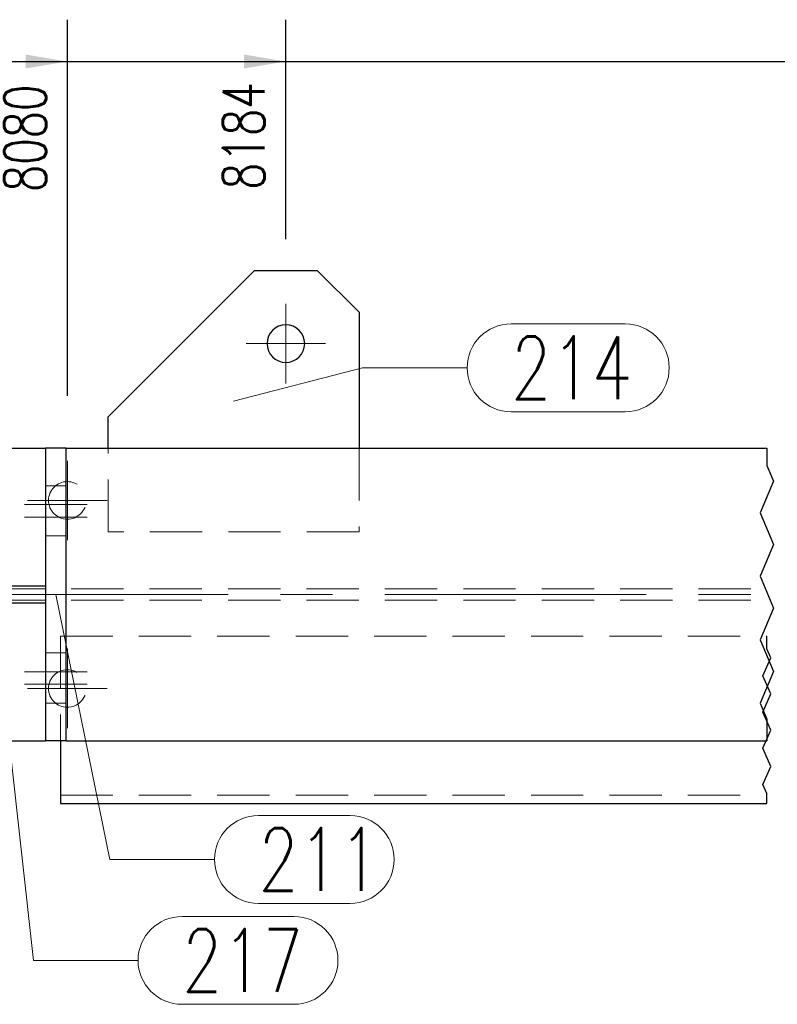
# Model space of a CAD drawing. Header units: millimetres. Extents: x -144 to 709, y 12312 to 12982.
# Tile 44 of 57: x 194 to 231, y 12722 to 12770. Entities that reach past the tile are written whole.
import ezdxf

# ---------------------------------------------------------------- set-up
doc = ezdxf.new("R2010")
doc.units = ezdxf.units.MM
doc.header["$LTSCALE"] = 10
doc.linetypes.add('HIDDEN', pattern=[0.375, 0.25, -0.125])
doc.linetypes.add('MITTE', pattern=[2, 1.25, -0.25, 0.25, -0.25])
doc.layers.get('Defpoints').update_dxf_attribs({"color": 1})
for name, color, linetype, lineweight in [('PS_Bolt', 4, 'Continuous', 13), ('PS_DIM', 4, 'Continuous', 13), ('PS_Hidden', 2, 'HIDDEN', 9), ('PS_Mid', 5, 'MITTE', 15), ('PS_Pos', 1, 'Continuous', 15), ('PS_Shape', 161, 'Continuous', 30), ('PS_SOLID', 7, 'Continuous', 30)]:
    doc.layers.add(name, color=color, linetype=linetype, lineweight=lineweight)
doc.styles.add('simplex', font='simplex.shx', dxfattribs={"width": 0.75})
doc.dimstyles.new('1_10_GŁ_DS1-LS10', dxfattribs={"dimtxt": 2, "dimasz": 2, "dimexe": 2, "dimexo": 5, "dimgap": 1, "dimtad": 1, "dimjust": 4, "dimdec": 0, "dimlfac": 10, "dimtxsty": 'simplex', "dimblk1": 'NONE', "dimsah": 1, "dimcen": 2, "dimclrd": 256, "dimclre": 256, "dimclrt": 3, "dimadec": 1, "dimazin": 0, "dimtfac": 1, "dimtdec": 0, "dimtmove": 2, "dimatfit": 3, "dimfxl": 1, "dimarcsym": 0})

# ---------------------------------------------------------------- blocks, each defined once
blk = doc.blocks.new('*D54')
at = {"layer": 'Defpoints', "color": 0, "transparency": 16777216}
for p in [(196.681, 12767.603), (196.681, 12746.603), (-62.639, 12735.103)]:
    blk.add_point(p, dxfattribs=at)
at = {"layer": 'PS_DIM', "lineweight": -2, "transparency": 16777216}
for p, q in [((-62.639, 12740.103), (-62.639, 12769.603)), ((196.681, 12751.603), (196.681, 12769.603)), ((-62.639, 12767.603), (194.681, 12767.603))]:
    blk.add_line(p, q, dxfattribs=at)
at = {"layer": 'PS_DIM', "transparency": 16777216}
blk.add_solid([(194.681, 12767.936), (194.681, 12767.269), (196.681, 12767.603)], dxfattribs=at)
at = {"layer": 'PS_DIM', "color": 3, "transparency": 16777216, "insert": (194.661, 12763.94), "char_height": 2, "attachment_point": 5, "rotation": 90, "style": 'simplex'}
blk.add_mtext('8080', dxfattribs=at)
blk = doc.blocks.new('_None')
blk = doc.blocks.new('*D55')
at = {"layer": 'Defpoints', "color": 0, "transparency": 16777216}
for p in [(207.13, 12767.603), (207.13, 12754.103), (-62.639, 12735.103)]:
    blk.add_point(p, dxfattribs=at)
at = {"layer": 'PS_DIM', "lineweight": -2, "transparency": 16777216}
for p, q in [((-62.639, 12740.103), (-62.639, 12769.603)), ((207.13, 12759.103), (207.13, 12769.603)), ((-62.639, 12767.603), (205.13, 12767.603))]:
    blk.add_line(p, q, dxfattribs=at)
at = {"layer": 'PS_DIM', "transparency": 16777216}
blk.add_solid([(205.13, 12767.936), (205.13, 12767.269), (207.13, 12767.603)], dxfattribs=at)
at = {"layer": 'PS_DIM', "color": 3, "transparency": 16777216, "insert": (205.11, 12764.047), "char_height": 2, "attachment_point": 5, "rotation": 90, "style": 'simplex'}
blk.add_mtext('8184', dxfattribs=at)
blk = doc.blocks.new('*D56')
at = {"layer": 'Defpoints', "color": 0, "transparency": 16777216}
for p in [(303.13, 12767.603), (303.13, 12754.103), (-62.639, 12735.103)]:
    blk.add_point(p, dxfattribs=at)
at = {"layer": 'PS_DIM', "lineweight": -2, "transparency": 16777216}
for p, q in [((-62.639, 12740.103), (-62.639, 12769.603)), ((303.13, 12759.103), (303.13, 12769.603)), ((-62.639, 12767.603), (301.13, 12767.603))]:
    blk.add_line(p, q, dxfattribs=at)
at = {"layer": 'PS_DIM', "transparency": 16777216}
blk.add_solid([(301.13, 12767.936), (301.13, 12767.269), (303.13, 12767.603)], dxfattribs=at)
at = {"layer": 'PS_DIM', "color": 3, "transparency": 16777216, "insert": (301.11, 12763.511), "char_height": 2, "attachment_point": 5, "rotation": 90, "style": 'simplex'}
blk.add_mtext('11882', dxfattribs=at)
blk = doc.blocks.new('*D57')
at = {"layer": 'Defpoints', "color": 0, "transparency": 16777216}
for p in [(316.983, 12767.603), (316.983, 12749.103), (-62.639, 12735.103)]:
    blk.add_point(p, dxfattribs=at)
at = {"layer": 'PS_DIM', "lineweight": -2, "transparency": 16777216}
for p, q in [((-62.639, 12740.103), (-62.639, 12769.603)), ((316.983, 12754.103), (316.983, 12769.603)), ((-62.639, 12767.603), (314.983, 12767.603))]:
    blk.add_line(p, q, dxfattribs=at)
at = {"layer": 'PS_DIM', "transparency": 16777216}
blk.add_solid([(314.983, 12767.936), (314.983, 12767.269), (316.983, 12767.603)], dxfattribs=at)
at = {"layer": 'PS_DIM', "color": 3, "transparency": 16777216, "insert": (314.963, 12763.369), "char_height": 2, "attachment_point": 5, "rotation": 90, "style": 'simplex'}
blk.add_mtext('12020', dxfattribs=at)
blk = doc.blocks.new('*X279')
at = {"color": 4, "linetype": 'Continuous'}
blk.add_line((196.681, 12737.603), (196.681, 12737.603), dxfattribs=at)
blk.add_line((196.681, 12737.603), (196.681, 12737.603), dxfattribs=at)
blk.add_line((196.681, 12737.603), (196.681, 12737.603), dxfattribs=at)
blk.add_line((196.681, 12737.603), (196.681, 12737.603), dxfattribs=at)
blk.add_line((196.681, 12737.603), (196.681, 12737.603), dxfattribs=at)
blk = doc.blocks.new('*X283')
at = {"color": 1}
for p, q in [((230.13, 12749.103), (230.13, 12748.279)), ((230.13, 12748.279), (230.45, 12747.521)), ((230.45, 12747.521), (229.809, 12746.004)), ((229.809, 12746.004), (230.45, 12744.487)), ((230.45, 12744.487), (229.809, 12742.97)), ((229.809, 12742.97), (230.45, 12741.453)), ((230.45, 12741.453), (229.809, 12739.936)), ((230.13, 12739.508), (230.13, 12740.103)), ((229.809, 12739.936), (230.45, 12738.419)), ((229.946, 12738.208), (230.313, 12739.075)), ((230.313, 12739.075), (230.13, 12739.508)), ((230.45, 12738.419), (229.809, 12736.901)), ((230.313, 12737.341), (229.946, 12738.208)), ((229.946, 12736.474), (230.313, 12737.341)), ((229.809, 12736.901), (230.13, 12736.143)), ((230.313, 12735.607), (229.946, 12736.474)), ((230.13, 12736.143), (230.13, 12735.103)), ((229.946, 12734.741), (230.313, 12735.607)), ((230.313, 12733.874), (229.946, 12734.741)), ((229.946, 12733.007), (230.313, 12733.874)), ((230.13, 12732.573), (229.946, 12733.007)), ((230.13, 12732.103), (230.13, 12732.573))]:
    blk.add_line(p, q, dxfattribs=at)
at = {"layer": 'PS_Hidden', "color": 2, "linetype": 'HIDDEN'}
for p, q in [((198.63, 12745.103), (198.63, 12749.103)), ((210.63, 12749.103), (210.63, 12745.103)), ((195.63, 12747.303), (196.63, 12747.303)), ((195.63, 12744.903), (196.63, 12744.903)), ((210.63, 12745.103), (198.63, 12745.103)), ((151.867, 12742.378), (230.13, 12742.378)), ((151.867, 12741.828), (230.13, 12741.828)), ((196.353, 12740.103), (196.353, 12735.103)), ((196.353, 12740.103), (230.13, 12740.103)), ((195.63, 12739.303), (196.63, 12739.303)), ((195.63, 12736.903), (196.63, 12736.903)), ((196.353, 12732.503), (230.13, 12732.503))]:
    blk.add_line(p, q, dxfattribs=at)
at = {"layer": 'PS_Hidden', "color": 2, "extrusion": (0, 0, -1)}
for centre in [(-196.681, 12746.603), (-196.681, 12737.603)]:
    blk.add_circle(centre, 0.9, dxfattribs=at)
at = {"layer": 'PS_Mid', "color": 5, "linetype": 'MITTE'}
for p, q in [((207.13, 12756.003), (207.13, 12752.203)), ((209.03, 12754.103), (205.23, 12754.103)), ((196.681, 12748.503), (196.681, 12744.703)), ((198.581, 12746.603), (194.781, 12746.603)), ((194.63, 12746.403), (197.63, 12746.403)), ((194.63, 12746.403), (197.63, 12746.403)), ((194.63, 12745.803), (197.63, 12745.803)), ((194.63, 12745.803), (197.63, 12745.803)), ((151.867, 12742.103), (230.13, 12742.103)), ((196.681, 12739.503), (196.681, 12735.703)), ((194.63, 12738.403), (197.63, 12738.403)), ((194.63, 12738.403), (197.63, 12738.403)), ((194.63, 12737.803), (197.63, 12737.803)), ((194.63, 12737.803), (197.63, 12737.803)), ((198.581, 12737.603), (194.781, 12737.603))]:
    blk.add_line(p, q, dxfattribs=at)
at = {"layer": 'PS_SOLID', "color": 7, "linetype": 'Continuous'}
for p, q in [((205.63, 12757.603), (198.63, 12750.603)), ((205.63, 12757.603), (208.63, 12757.603)), ((210.63, 12755.603), (208.63, 12757.603)), ((210.63, 12755.603), (210.63, 12749.103)), ((198.63, 12749.103), (198.63, 12750.603)), ((151.867, 12749.103), (195.63, 12749.103)), ((195.63, 12749.103), (195.63, 12735.103)), ((196.63, 12749.103), (195.63, 12749.103)), ((196.63, 12735.103), (196.63, 12749.103)), ((196.63, 12749.103), (230.13, 12749.103)), ((195.63, 12742.503), (187.63, 12742.503)), ((187.63, 12741.703), (195.63, 12741.703)), ((151.867, 12735.103), (195.63, 12735.103)), ((196.63, 12735.103), (195.63, 12735.103)), ((196.353, 12735.103), (196.353, 12732.103)), ((196.63, 12735.103), (230.13, 12735.103)), ((196.353, 12732.103), (230.13, 12732.103))]:
    blk.add_line(p, q, dxfattribs=at)
at = {"layer": 'PS_SOLID', "color": 7, "extrusion": (0, 0, -1)}
blk.add_circle((-207.13, 12754.103), 0.9, dxfattribs=at)
blk = doc.blocks.new('*X291')
at = {"color": 4, "linetype": 'Continuous'}
blk.add_line((196.681, 12746.603), (196.681, 12746.603), dxfattribs=at)
blk.add_line((196.681, 12746.603), (196.681, 12746.603), dxfattribs=at)
blk.add_line((196.681, 12746.603), (196.681, 12746.603), dxfattribs=at)
blk.add_line((196.681, 12746.603), (196.681, 12746.603), dxfattribs=at)
blk.add_line((196.681, 12746.603), (196.681, 12746.603), dxfattribs=at)
blk = doc.blocks.new('*X309')
at = {"color": 1}
for p, q in [((192.54, 12747.253), (195.064, 12724.593)), ((202.164, 12726.693), (207.522, 12726.693)), ((195.064, 12724.593), (200.064, 12724.593)), ((202.164, 12722.493), (207.522, 12722.493))]:
    blk.add_line(p, q, dxfattribs=at)
for centre, start, end in [((202.164, 12724.593), 90, 270), ((207.522, 12724.593), 270, 90)]:
    blk.add_arc(centre, 2.1, start, end, dxfattribs=at)
at = {"color": 2, "style": 'simplex', "width": 0.75}
blk.add_text('217', height=3, dxfattribs=at).set_placement((202.164, 12723.093))
blk = doc.blocks.new('*X311')
at = {"color": 1}
for p, q in [((196.13, 12742.103), (198.716, 12729.423)), ((205.816, 12731.523), (210.209, 12731.523)), ((198.716, 12729.423), (203.716, 12729.423)), ((205.816, 12727.323), (210.209, 12727.323))]:
    blk.add_line(p, q, dxfattribs=at)
for centre, start, end in [((205.816, 12729.423), 90, 270), ((210.209, 12729.423), 270, 90)]:
    blk.add_arc(centre, 2.1, start, end, dxfattribs=at)
at = {"color": 2, "style": 'simplex', "width": 0.75}
blk.add_text('211', height=3, dxfattribs=at).set_placement((205.816, 12727.923))
blk = doc.blocks.new('*X313')
at = {"color": 1}
for p, q in [((217.898, 12755.045), (223.362, 12755.045)), ((204.63, 12751.353), (210.798, 12752.945)), ((210.798, 12752.945), (215.798, 12752.945)), ((217.898, 12750.845), (223.362, 12750.845))]:
    blk.add_line(p, q, dxfattribs=at)
for centre, start, end in [((217.898, 12752.945), 90, 270), ((223.362, 12752.945), 270, 90)]:
    blk.add_arc(centre, 2.1, start, end, dxfattribs=at)
at = {"color": 2, "style": 'simplex', "width": 0.75}
blk.add_text('214', height=3, dxfattribs=at).set_placement((217.898, 12751.445))

msp = doc.modelspace()

# ---------------------------------------------------------------- block references
at = {"layer": 'PS_Bolt', "color": 4}
for name in ['*X291', '*X279']:
    msp.add_blockref(name, (0, 0), dxfattribs=at)
at = {"layer": 'PS_Pos'}
for name in ['*X313', '*X309', '*X311']:
    msp.add_blockref(name, (0, 0), dxfattribs=at)
at = {"layer": 'PS_Shape', "color": 6}
msp.add_blockref('*X283', (0, 0), dxfattribs=at)

# ---------------------------------------------------------------- dimensions: what is measured, and where the dimension line sits
at = {"layer": 'PS_DIM'}
for base, p2, text, picture, middle in [((196.681, 12767.603), (196.681, 12746.603), '8080', '*D54', (194.661, 12763.94)), ((207.13, 12767.603), (207.13, 12754.103), '8184', '*D55', (205.11, 12764.047)), ((303.13, 12767.603), (303.13, 12754.103), '11882', '*D56', (301.11, 12763.511)), ((316.983, 12767.603), (316.983, 12749.103), '12020', '*D57', (314.963, 12763.369))]:
    dim = msp.add_linear_dim(base=base, p1=(-62.639, 12735.103), p2=p2, text=text, dimstyle='1_10_GŁ_DS1-LS10', dxfattribs=at)
    dim.commit()
    dim.dimension.update_dxf_attribs({"geometry": picture, "text_midpoint": middle, "dimtype": 128, "text_rotation": 90})

doc.saveas('drawing.dxf')
